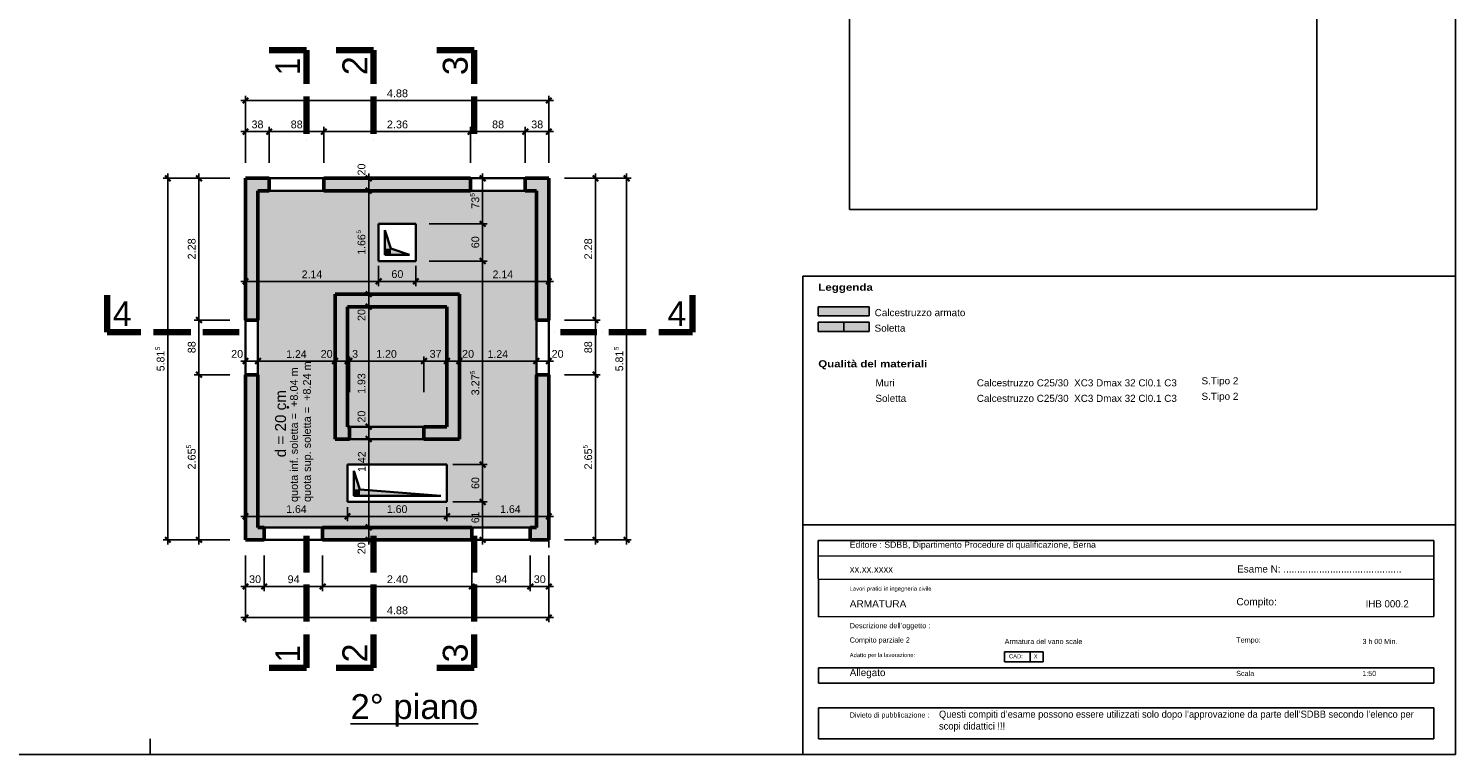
# Model space of a CAD drawing. Header units: centimetres. Extents: x 0 to 47094, y -23396 to 0.
# Tile 5 of 7: x 24093 to 47094, y -23396 to -11698. Entities that reach past the tile are written whole.
import ezdxf

# ---------------------------------------------------------------- set-up
doc = ezdxf.new("R2010")
doc.units = ezdxf.units.CM
doc.header["$XCLIPFRAME"] = 2
doc.linetypes.add('AUSGEZOGEN', pattern=[0])
for name, color, linetype, lineweight in [('Aussparungszeichen', 117, 'AUSGEZOGEN', 35), ('Beton Ansicht', 117, 'AUSGEZOGEN', 35), ('Decke', 117, 'AUSGEZOGEN', 35), ('Fensterleibung Beton', 117, 'AUSGEZOGEN', 50), ('Fensteroeffnung Beton', 117, 'AUSGEZOGEN', 35), ('Niveaus', 7, 'AUSGEZOGEN', 25), ('Standard', 7, 'AUSGEZOGEN', 13), ('STILFLAECHE_1', 7, 'AUSGEZOGEN', 25), ('Text Decke', 7, 'AUSGEZOGEN', 25), ('Unterzug', 117, 'AUSGEZOGEN', 35), ('Vermassung Decke', 7, 'AUSGEZOGEN', 25), ('Vermassung Schnitte', 7, 'AUSGEZOGEN', 25), ('Wand Beton bewehrt', 117, 'AUSGEZOGEN', 50)]:
    doc.layers.add(name, color=color, linetype=linetype, lineweight=lineweight)
doc.styles.add('ARIAL', font='arial.ttf')
picture_1 = doc.add_image_def('image1.bmp', size_in_pixel=(1106, 1159))

msp = doc.modelspace()

# ---------------------------------------------------------------- hatches: boundary and pattern name
at = {"layer": 'Aussparungszeichen', "linetype": 'AUSGEZOGEN', "lineweight": 35, "transparency": 33554687}
for points in [[(29835, -14945), (29835, -15245), (29935, -15245)], [(29935, -15245), (29835, -15245), (29835, -15346), (29935, -15346)], [(29935, -15245), (29935, -15346), (30236, -15346)], [(29334, -18825), (29334, -19126), (29434, -19126)], [(29434, -19126), (29334, -19126), (29334, -19226), (29434, -19226)], [(29434, -19126), (29434, -19226), (30737, -19226)]]:
    msp.add_hatch(color=7, dxfattribs=at).paths.add_polyline_path(points)
at = {"layer": 'Niveaus', "linetype": 'AUSGEZOGEN', "lineweight": 25, "transparency": 33554687}
h = msp.add_hatch(color=51, dxfattribs=at)
h.paths.add_polyline_path([(27791, -19737), (32280, -19737), (32280, -14311), (27791, -14311)])
h.paths.add_polyline_path([(29234, -18725), (30837, -18725), (30837, -19326), (29234, -19326)], flags=16)
h.paths.add_polyline_path([(29735, -14845), (30336, -14845), (30336, -15446), (29735, -15446)], flags=16)
h.paths.add_polyline_path([(31037, -15979), (31037, -18314), (29033, -18314), (29033, -15979)], flags=16)
at = {"layer": 'Niveaus', "linetype": 'AUSGEZOGEN', "lineweight": 25, "true_color": 0xfffff0, "transparency": 33554687}
msp.add_hatch(color=7, dxfattribs=at).paths.add_polyline_path([(29234, -18114), (30837, -18114), (30837, -16180), (29234, -16180)])
at = {"layer": 'Niveaus', "linetype": 'AUSGEZOGEN', "lineweight": 25, "transparency": 33554687}
msp.add_hatch(color=51, dxfattribs=at).paths.add_polyline_path([(29264, -18314), (30466, -18314), (30466, -18114), (29264, -18114)])
at = {"layer": 'STILFLAECHE_1', "linetype": 'AUSGEZOGEN', "lineweight": 25, "transparency": 33554687}
for color, points in [(91, [(36823, -16330), (37644, -16330), (37644, -16180), (36823, -16180)]), (51, [(37234, -16581), (37644, -16581), (37644, -16431), (37234, -16431)])]:
    msp.add_hatch(color=color, dxfattribs=at).paths.add_polyline_path(points)
at = {"layer": 'STILFLAECHE_1', "linetype": 'AUSGEZOGEN', "lineweight": 25, "true_color": 0xffff70, "transparency": 33554687}
msp.add_hatch(color=51, dxfattribs=at).paths.add_polyline_path([(36823, -16581), (37234, -16581), (37234, -16431), (36823, -16431)])
at = {"layer": 'Wand Beton bewehrt', "linetype": 'AUSGEZOGEN', "lineweight": 50, "transparency": 33554687}
h = msp.add_hatch(color=91, dxfattribs=at)
h.paths.add_polyline_path([(28853, -14311), (31218, -14311), (31218, -14111), (28853, -14111)])
h.paths.add_polyline_path([(32099, -14111), (32099, -14311), (32280, -14311), (32280, -14111)])
h.paths.add_polyline_path([(27590, -14311), (27971, -14311), (27971, -14111), (27590, -14111)])
h = msp.add_hatch(color=91, dxfattribs=at)
h.paths.add_polyline_path([(32480, -16395), (32480, -14111), (32280, -14111), (32280, -16395)])
h.paths.add_polyline_path([(32480, -17277), (32280, -17277), (32280, -18274), (32480, -18274)])
h = msp.add_hatch(color=91, dxfattribs=at)
h.paths.add_polyline_path([(27590, -14311), (27590, -16395), (27791, -16395), (27791, -14311)])
h.paths.add_polyline_path([(27791, -18207), (27791, -17277), (27590, -17277), (27590, -18207)])
for points in [[(29033, -16180), (31037, -16180), (31037, -15979), (29033, -15979)], [(29234, -18114), (29234, -16180), (29033, -16180), (29033, -18114)], [(29234, -18114), (29234, -16180), (29033, -16180), (29033, -18114)], [(30837, -16180), (30837, -18114), (31037, -18114), (31037, -16180)], [(27590, -18207), (27590, -19937), (27791, -19937), (27791, -18207)], [(32480, -19737), (32480, -18274), (32280, -18274), (32280, -19737)]]:
    msp.add_hatch(color=91, dxfattribs=at).paths.add_polyline_path(points)
h = msp.add_hatch(color=91, dxfattribs=at)
h.paths.add_polyline_path([(31037, -18114), (30466, -18114), (30466, -18314), (31037, -18314)])
h.paths.add_polyline_path([(29033, -18114), (29033, -18314), (29264, -18314), (29264, -18114)])
h = msp.add_hatch(color=91, dxfattribs=at)
h.paths.add_polyline_path([(28833, -19937), (31238, -19937), (31238, -19737), (28833, -19737)])
h.paths.add_polyline_path([(32180, -19937), (32480, -19937), (32480, -19737), (32180, -19737)])
h.paths.add_polyline_path([(27791, -19937), (27891, -19937), (27891, -19737), (27791, -19737)])

# ---------------------------------------------------------------- linework, layer by layer
at = {"layer": 'Aussparungszeichen', "color": 7, "linetype": 'AUSGEZOGEN', "lineweight": 35, "transparency": 33554687}
for p, q in [((29735, -14845), (29735, -15446)), ((30336, -14845), (29735, -14845)), ((29835, -14945), (29935, -15245)), ((29835, -15346), (29835, -14945)), ((30336, -15446), (30336, -14845)), ((30236, -15346), (29835, -15346)), ((29935, -15245), (30236, -15346)), ((29735, -15446), (30336, -15446)), ((29234, -18725), (29234, -19326)), ((30837, -18725), (29234, -18725)), ((29334, -18825), (29434, -19126)), ((29334, -19226), (29334, -18825)), ((30837, -19326), (30837, -18725)), ((30737, -19226), (29334, -19226)), ((29434, -19126), (30737, -19226)), ((29234, -19326), (30837, -19326))]:
    msp.add_line(p, q, dxfattribs=at)
at = {"layer": 'Beton Ansicht', "color": 7, "linetype": 'AUSGEZOGEN', "lineweight": 35, "transparency": 33554687}
for p, q in [((29735, -14845), (30336, -14845)), ((29735, -15446), (29735, -14845)), ((30336, -14845), (30336, -15446)), ((30336, -15446), (29735, -15446)), ((29234, -19326), (29234, -18725)), ((29234, -18725), (30837, -18725)), ((30837, -18725), (30837, -19326)), ((30837, -19326), (29234, -19326))]:
    msp.add_line(p, q, dxfattribs=at)
at = {"layer": 'Decke', "color": 7, "linetype": 'AUSGEZOGEN', "lineweight": 35, "transparency": 33554687}
for p, q in [((32480, -14111), (27590, -14111)), ((27590, -14111), (27590, -19937)), ((32480, -19937), (32480, -14111)), ((29735, -15446), (29735, -14845)), ((29735, -14845), (30336, -14845)), ((30336, -14845), (30336, -15446)), ((30336, -15446), (29735, -15446)), ((29234, -18114), (29234, -16180)), ((29234, -16180), (30837, -16180)), ((30837, -16180), (30837, -18114)), ((30837, -18114), (29234, -18114)), ((29234, -19326), (29234, -18725)), ((29234, -18725), (30837, -18725)), ((30837, -18725), (30837, -19326)), ((30837, -19326), (29234, -19326)), ((27590, -19937), (32480, -19937))]:
    msp.add_line(p, q, dxfattribs=at)
at = {"layer": 'Fensterleibung Beton', "color": 7, "linetype": 'AUSGEZOGEN', "lineweight": 50, "transparency": 33554687}
for p, q in [((27971, -14111), (27971, -14311)), ((28853, -14311), (28853, -14111)), ((31218, -14111), (31218, -14311)), ((32099, -14311), (32099, -14111)), ((27791, -16395), (27590, -16395)), ((32480, -16395), (32280, -16395)), ((27590, -17277), (27791, -17277)), ((32280, -17277), (32480, -17277))]:
    msp.add_line(p, q, dxfattribs=at)
at = {"layer": 'Fensteroeffnung Beton', "color": 7, "linetype": 'AUSGEZOGEN', "lineweight": 35, "transparency": 33554687}
for p, q in [((28853, -14111), (27971, -14111)), ((32099, -14111), (31218, -14111)), ((27971, -14311), (28853, -14311)), ((31218, -14311), (32099, -14311)), ((27590, -16395), (27590, -17277)), ((27791, -17277), (27791, -16395)), ((32280, -16395), (32280, -17277)), ((32480, -17277), (32480, -16395))]:
    msp.add_line(p, q, dxfattribs=at)
at = {"layer": 'Standard', "color": 7, "linetype": 'AUSGEZOGEN', "lineweight": 35, "transparency": 33554687}
for p, q in [((27971, -14111), (27971, -14111)), ((28853, -14111), (28853, -14111)), ((31218, -14111), (31218, -14111)), ((32099, -14111), (32099, -14111)), ((27971, -14311), (27971, -14311)), ((28853, -14311), (28853, -14311)), ((31218, -14311), (31218, -14311)), ((32099, -14311), (32099, -14311)), ((27590, -16395), (27590, -16395)), ((27791, -16395), (27791, -16395)), ((32280, -16395), (32280, -16395)), ((32480, -16395), (32480, -16395)), ((27590, -17277), (27590, -17277)), ((27791, -17277), (27791, -17277)), ((32280, -17277), (32280, -17277)), ((32480, -17277), (32480, -17277)), ((29264, -18114), (29264, -18114)), ((30466, -18114), (30466, -18114)), ((29264, -18314), (29264, -18314)), ((30466, -18314), (30466, -18314)), ((27891, -19737), (27891, -19737)), ((28833, -19737), (28833, -19737)), ((31238, -19737), (31238, -19737)), ((32180, -19737), (32180, -19737)), ((27891, -19937), (27891, -19937)), ((28833, -19937), (28833, -19937)), ((31238, -19937), (31238, -19937)), ((32180, -19937), (32180, -19937))]:
    msp.add_line(p, q, dxfattribs=at)
at = {"layer": 'Standard', "color": 7, "linetype": 'AUSGEZOGEN', "lineweight": -3, "transparency": 33554687}
for p, q in [((36573, -19697), (36573, -15689)), ((36573, -15689), (47094, -15689)), ((47094, -15689), (47094, -23396)), ((36823, -16330), (36823, -16180)), ((36823, -16180), (37644, -16180)), ((37644, -16330), (36823, -16330)), ((37644, -16180), (37644, -16330)), ((37644, -16431), (36823, -16431)), ((36823, -16431), (36823, -16581)), ((37234, -16431), (37234, -16581)), ((37644, -16581), (37644, -16431)), ((36823, -16581), (37644, -16581)), ((47094, -23396), (36573, -23396))]:
    msp.add_line(p, q, dxfattribs=at)
at = {"layer": 'Standard', "color": 7, "linetype": 'AUSGEZOGEN', "lineweight": 25, "transparency": 33554687}
for p, q in [((36573, -15689), (46844, -15689)), ((36573, -15689), (36573, -19697)), ((36573, -15689), (46844, -15689)), ((46844, -15689), (47094, -15689)), ((46844, -15689), (47094, -15689)), ((36573, -23396), (36573, -19697)), ((36573, -19697), (47094, -19697)), ((46743, -19948), (36823, -19948)), ((36823, -19948), (36824, -21177)), ((46743, -21175), (46743, -19948)), ((46743, -20198), (36824, -20200)), ((46743, -20574), (36824, -20575)), ((46743, -21175), (36824, -21177)), ((39827, -21742), (39827, -21902)), ((40238, -21742), (39827, -21742)), ((40238, -21742), (40447, -21742)), ((40447, -21742), (40447, -21902)), ((46744, -21998), (36824, -22000)), ((36824, -22000), (36824, -22250)), ((40238, -21902), (39827, -21902)), ((46743, -22248), (46743, -21998)), ((46743, -22248), (36824, -22250)), ((46744, -22643), (36824, -22645)), ((36824, -23146), (36824, -22645)), ((46744, -23144), (46744, -22643)), ((26052, -23396), (26052, -23146)), ((46744, -23144), (36824, -23146))]:
    msp.add_line(p, q, dxfattribs=at)
at = {"layer": 'Standard', "color": 7, "linetype": 'AUSGEZOGEN', "lineweight": 13, "transparency": 33554687}
msp.add_line((36573, -23396), (36573, -23146), dxfattribs=at)
at = {"layer": 'Standard', "color": 7, "linetype": 'AUSGEZOGEN', "lineweight": 18, "transparency": 33554687}
msp.add_line((36573, -23396), (36573, -23396), dxfattribs=at)
at = {"layer": 'Standard', "color": 7, "linetype": 'AUSGEZOGEN', "lineweight": 25, "transparency": 33554687}
msp.add_lwpolyline([(47094, -23396), (0, -23396), (0, 0), (47094, 0), (47094, -23396)], close=True, dxfattribs=at)
msp.add_lwpolyline([(40238, -21742), (40238, -21902), (40447, -21902)], dxfattribs=at)
at = {"layer": 'Text Decke', "color": 7, "linetype": 'AUSGEZOGEN', "lineweight": 100, "transparency": 33554687}
for p, q in [((28571, -12046), (27970, -12046)), ((28571, -12587), (28571, -12046)), ((29654, -12046), (29052, -12046)), ((29654, -12587), (29654, -12046)), ((31277, -12046), (30676, -12046)), ((31277, -12587), (31277, -12046)), ((28571, -12696), (28571, -12696)), ((28571, -12696), (28571, -12696)), ((28571, -12696), (28571, -12696)), ((28571, -13393), (28571, -12792)), ((29654, -12696), (29654, -12696)), ((29654, -12696), (29654, -12696)), ((29654, -12696), (29654, -12696)), ((29654, -13393), (29654, -12792)), ((31277, -12696), (31277, -12696)), ((31277, -12696), (31277, -12696)), ((31277, -12696), (31277, -12696)), ((31277, -13393), (31277, -12792)), ((28571, -13489), (28571, -13489)), ((28571, -13489), (28571, -13489)), ((28571, -13489), (28571, -13489)), ((29654, -13489), (29654, -13489)), ((29654, -13489), (29654, -13489)), ((29654, -13489), (29654, -13489)), ((31277, -13489), (31277, -13489)), ((31277, -13489), (31277, -13489)), ((31277, -13489), (31277, -13489)), ((25362, -16593), (25362, -15992)), ((34793, -16593), (34793, -15992)), ((25903, -16593), (25362, -16593)), ((26011, -16593), (26011, -16593)), ((26011, -16593), (26011, -16593)), ((26011, -16593), (26011, -16593)), ((26708, -16593), (26107, -16593)), ((26805, -16593), (26805, -16593)), ((26805, -16593), (26805, -16593)), ((26805, -16593), (26805, -16593)), ((27490, -16593), (26901, -16593)), ((27586, -16593), (27586, -16593)), ((27586, -16593), (27586, -16593)), ((27586, -16593), (27586, -16593)), ((32570, -16593), (32570, -16593)), ((32570, -16593), (32570, -16593)), ((32570, -16593), (32570, -16593)), ((32666, -16593), (33255, -16593)), ((33351, -16593), (33351, -16593)), ((33351, -16593), (33351, -16593)), ((33351, -16593), (33351, -16593)), ((33447, -16593), (34048, -16593)), ((34144, -16593), (34144, -16593)), ((34144, -16593), (34144, -16593)), ((34144, -16593), (34144, -16593)), ((34252, -16593), (34793, -16593)), ((28571, -19778), (28571, -19778)), ((28571, -19778), (28571, -19778)), ((28571, -19778), (28571, -19778)), ((29654, -19778), (29654, -19778)), ((29654, -19778), (29654, -19778)), ((29654, -19778), (29654, -19778)), ((31277, -19778), (31277, -19778)), ((31277, -19778), (31277, -19778)), ((31277, -19778), (31277, -19778)), ((28571, -19874), (28571, -20463)), ((29654, -19874), (29654, -20463)), ((31277, -19874), (31277, -20463)), ((28571, -20559), (28571, -20559)), ((28571, -20559), (28571, -20559)), ((28571, -20559), (28571, -20559)), ((28571, -20655), (28571, -21256)), ((29654, -20559), (29654, -20559)), ((29654, -20559), (29654, -20559)), ((29654, -20559), (29654, -20559)), ((29654, -20655), (29654, -21256)), ((31277, -20559), (31277, -20559)), ((31277, -20559), (31277, -20559)), ((31277, -20559), (31277, -20559)), ((31277, -20655), (31277, -21256)), ((28571, -21352), (28571, -21352)), ((28571, -21352), (28571, -21352)), ((28571, -21352), (28571, -21352)), ((29654, -21352), (29654, -21352)), ((29654, -21352), (29654, -21352)), ((29654, -21352), (29654, -21352)), ((31277, -21352), (31277, -21352)), ((31277, -21352), (31277, -21352)), ((31277, -21352), (31277, -21352)), ((28571, -21461), (28571, -22001)), ((29654, -21461), (29654, -22001)), ((31277, -21461), (31277, -22001)), ((28571, -22001), (27970, -22001)), ((29654, -22001), (29052, -22001)), ((31277, -22001), (30676, -22001))]:
    msp.add_line(p, q, dxfattribs=at)
at = {"layer": 'Unterzug', "color": 7, "linetype": 'AUSGEZOGEN', "lineweight": 35, "transparency": 33554687}
for p, q in [((30466, -18114), (29264, -18114)), ((29264, -18314), (30466, -18314)), ((28833, -19737), (27891, -19737)), ((32180, -19737), (31238, -19737)), ((27891, -19937), (28833, -19937)), ((31238, -19937), (32180, -19937))]:
    msp.add_line(p, q, dxfattribs=at)
at = {"layer": 'Vermassung Decke', "color": 7, "linetype": 'AUSGEZOGEN', "lineweight": 25, "transparency": 33554687}
for p, q in [((27590, -12858), (27515, -12858)), ((27590, -12858), (27590, -12783)), ((27590, -12858), (27590, -12933)), ((27590, -12858), (27590, -13359)), ((27590, -12858), (32480, -12858)), ((32480, -12858), (32480, -12783)), ((32480, -12858), (32480, -12933)), ((32480, -12858), (32480, -13359)), ((32480, -12858), (32555, -12858)), ((27590, -13359), (27590, -13284)), ((27971, -13359), (27971, -13284)), ((28853, -13359), (28853, -13284)), ((31218, -13359), (31218, -13284)), ((32099, -13359), (32099, -13284)), ((32480, -13359), (32480, -13284)), ((27590, -13359), (27515, -13359)), ((27590, -13359), (27590, -13434)), ((27590, -13359), (27590, -13860)), ((27590, -13359), (27971, -13359)), ((27971, -13359), (27971, -13434)), ((27971, -13359), (27971, -13860)), ((27971, -13359), (28853, -13359)), ((28853, -13359), (28853, -13434)), ((28853, -13359), (28853, -13860)), ((28853, -13359), (31218, -13359)), ((31218, -13359), (31218, -13434)), ((31218, -13359), (31218, -13860)), ((31218, -13359), (32099, -13359)), ((32099, -13359), (32099, -13434)), ((32099, -13359), (32099, -13860)), ((32099, -13359), (32480, -13359)), ((32480, -13359), (32480, -13434)), ((32480, -13359), (32480, -13860)), ((32480, -13359), (32555, -13359)), ((26338, -14111), (26263, -14111)), ((26338, -14111), (26338, -14035)), ((26338, -14111), (26413, -14111)), ((26338, -14111), (26839, -14111)), ((26839, -14111), (26764, -14111)), ((26839, -14111), (26839, -14035)), ((26839, -14111), (26914, -14111)), ((26839, -14111), (27340, -14111)), ((26839, -16395), (26839, -14111)), ((29577, -14111), (29502, -14111)), ((29577, -14111), (29577, -14035)), ((29577, -14111), (29652, -14111)), ((29577, -14111), (30078, -14111)), ((29577, -14311), (29577, -14111)), ((31411, -14111), (31336, -14111)), ((31411, -14111), (31411, -14035)), ((31411, -14111), (31487, -14111)), ((31411, -14111), (31411, -14111)), ((31411, -14845), (31411, -14111)), ((33232, -14111), (32731, -14111)), ((33232, -14111), (33157, -14111)), ((33232, -14111), (33232, -14035)), ((33232, -14111), (33307, -14111)), ((33232, -16395), (33232, -14111)), ((33733, -14111), (33232, -14111)), ((33733, -14111), (33658, -14111)), ((33733, -14111), (33733, -14035)), ((33733, -14111), (33808, -14111)), ((29577, -14311), (29502, -14311)), ((29577, -14311), (29652, -14311)), ((29577, -14311), (30078, -14311)), ((29577, -15979), (29577, -14311)), ((31411, -14845), (31336, -14845)), ((31411, -14845), (31487, -14845)), ((31411, -15446), (31411, -14845)), ((31411, -15446), (31336, -15446)), ((31411, -15446), (31487, -15446)), ((31411, -18725), (31411, -15446)), ((27590, -15772), (27515, -15772)), ((27590, -15772), (27590, -15697)), ((27590, -15772), (27590, -15847)), ((27590, -15772), (27590, -15772)), ((27590, -15772), (29735, -15772)), ((29735, -15772), (29735, -15697)), ((29735, -15772), (29735, -15847)), ((29735, -15772), (30336, -15772)), ((30336, -15772), (30336, -15697)), ((30336, -15772), (30336, -15847)), ((30336, -15772), (32480, -15772)), ((32480, -15772), (32480, -15697)), ((32480, -15772), (32480, -15847)), ((32480, -15772), (32480, -15772)), ((32480, -15772), (32555, -15772)), ((29577, -15979), (29502, -15979)), ((29577, -15979), (29652, -15979)), ((29577, -15979), (30078, -15979)), ((29577, -16180), (29577, -15979)), ((29577, -16180), (29502, -16180)), ((29577, -16180), (29652, -16180)), ((29577, -16180), (30078, -16180)), ((29577, -18114), (29577, -16180)), ((26839, -16395), (26764, -16395)), ((26839, -16395), (26914, -16395)), ((26839, -16395), (27340, -16395)), ((26839, -17277), (26839, -16395)), ((33232, -16395), (33157, -16395)), ((33232, -16395), (33307, -16395)), ((33232, -17277), (33232, -16395)), ((27590, -17057), (27590, -16982)), ((27791, -17057), (27791, -16982)), ((29033, -17057), (29033, -16982)), ((29234, -17057), (29234, -16982)), ((29264, -17057), (29264, -16982)), ((30466, -17057), (30466, -16982)), ((30837, -17057), (30837, -16982)), ((31037, -17057), (31037, -16982)), ((32280, -17057), (32280, -16982)), ((32480, -17057), (32480, -16982)), ((27590, -17057), (27515, -17057)), ((27590, -17057), (27590, -17132)), ((27590, -17057), (27590, -17558)), ((27590, -17057), (27791, -17057)), ((27791, -17057), (27791, -17132)), ((27791, -17057), (27791, -17558)), ((27791, -17057), (29033, -17057)), ((29033, -17057), (29033, -17132)), ((29033, -17057), (29033, -17558)), ((29033, -17057), (29234, -17057)), ((29234, -17057), (29234, -17132)), ((29234, -17057), (29234, -17558)), ((29234, -17057), (29264, -17057)), ((29264, -17057), (29264, -17132)), ((29264, -17057), (29264, -17558)), ((29264, -17057), (30466, -17057)), ((30466, -17057), (30466, -17132)), ((30466, -17057), (30466, -17558)), ((30466, -17057), (30837, -17057)), ((30837, -17057), (30837, -17132)), ((30837, -17057), (30837, -17558)), ((30837, -17057), (31037, -17057)), ((31037, -17057), (31037, -17132)), ((31037, -17057), (31037, -17558)), ((31037, -17057), (32280, -17057)), ((32280, -17057), (32280, -17132)), ((32280, -17057), (32280, -17558)), ((32280, -17057), (32480, -17057)), ((32480, -17057), (32480, -17132)), ((32480, -17057), (32480, -17558)), ((32480, -17057), (32555, -17057)), ((26839, -17277), (26764, -17277)), ((26839, -17277), (26914, -17277)), ((26839, -17277), (27340, -17277)), ((33232, -17277), (33157, -17277)), ((33232, -17277), (33307, -17277)), ((29577, -18114), (29502, -18114)), ((29577, -18114), (29652, -18114)), ((29577, -18114), (30078, -18114)), ((29577, -18314), (29577, -18114)), ((29577, -18314), (29502, -18314)), ((29577, -18314), (29652, -18314)), ((29577, -18314), (30078, -18314)), ((29577, -19737), (29577, -18314)), ((31411, -18725), (31336, -18725)), ((31411, -18725), (31487, -18725)), ((31411, -19326), (31411, -18725)), ((27590, -19559), (27590, -19058)), ((27590, -19559), (27590, -19484)), ((29234, -19559), (29234, -19484)), ((30837, -19559), (30837, -19484)), ((31411, -19326), (31336, -19326)), ((31411, -19326), (31487, -19326)), ((32480, -19559), (32480, -19484)), ((27590, -19559), (27515, -19559)), ((27590, -19559), (27590, -19635)), ((27590, -19559), (29234, -19559)), ((29234, -19559), (29234, -19635)), ((29234, -19559), (30837, -19559)), ((29577, -19737), (29502, -19737)), ((29577, -19737), (29652, -19737)), ((29577, -19937), (29577, -19737)), ((30837, -19559), (30837, -19635)), ((30837, -19559), (32480, -19559)), ((32480, -19559), (32480, -19635)), ((32480, -19559), (32480, -20060)), ((32480, -19559), (32555, -19559)), ((26338, -19937), (26263, -19937)), ((26338, -19937), (26413, -19937)), ((26338, -19937), (26839, -19937)), ((26338, -19937), (26338, -20012)), ((26839, -19937), (26764, -19937)), ((26839, -19937), (26914, -19937)), ((26839, -19937), (27340, -19937)), ((26839, -19937), (26839, -20012)), ((29577, -19937), (29502, -19937)), ((29577, -19937), (29652, -19937)), ((29577, -19937), (29577, -20012)), ((31411, -19937), (31336, -19937)), ((31411, -19937), (31487, -19937)), ((31411, -19937), (31411, -19937)), ((31411, -19937), (31411, -20012)), ((33232, -19937), (32731, -19937)), ((33232, -19937), (33157, -19937)), ((33232, -19937), (33307, -19937)), ((33232, -19937), (33232, -20012)), ((33733, -19937), (33232, -19937)), ((33733, -19937), (33658, -19937)), ((33733, -19937), (33808, -19937)), ((33733, -19937), (33733, -20012)), ((27590, -20689), (27590, -20188)), ((32480, -20689), (32480, -20188)), ((27590, -20689), (27515, -20689)), ((27590, -20689), (27590, -20614)), ((27590, -21190), (27590, -20689)), ((27590, -20689), (27590, -20764)), ((27590, -20689), (27891, -20689)), ((27891, -20689), (27891, -20614)), ((27891, -20689), (27891, -20764)), ((27891, -20689), (28833, -20689)), ((28833, -20689), (28833, -20614)), ((28833, -20689), (28833, -20764)), ((28833, -20689), (31238, -20689)), ((31238, -20689), (31238, -20614)), ((31238, -20689), (31238, -20764)), ((31238, -20689), (32180, -20689)), ((32180, -20689), (32180, -20614)), ((32180, -20689), (32180, -20764)), ((32180, -20689), (32480, -20689)), ((32480, -20689), (32480, -20614)), ((32480, -21190), (32480, -20689)), ((32480, -20689), (32480, -20764)), ((32480, -20689), (32555, -20689)), ((27590, -21190), (27590, -21115)), ((32480, -21190), (32480, -21115)), ((27590, -21190), (27515, -21190)), ((27590, -21190), (27590, -21265)), ((27590, -21190), (32480, -21190)), ((32480, -21190), (32480, -21265)), ((32480, -21190), (32555, -21190))]:
    msp.add_line(p, q, dxfattribs=at)
at = {"layer": 'Vermassung Decke', "color": 7, "linetype": 'AUSGEZOGEN', "lineweight": 35, "transparency": 33554687}
for p, q in [((27545, -12903), (27635, -12813)), ((32435, -12903), (32525, -12813)), ((27545, -13404), (27635, -13314)), ((27926, -13404), (28016, -13314)), ((28808, -13404), (28898, -13314)), ((31173, -13404), (31263, -13314)), ((32054, -13404), (32144, -13314)), ((32435, -13404), (32525, -13314)), ((26383, -14156), (26293, -14066)), ((26884, -14156), (26794, -14066)), ((29622, -14156), (29532, -14066)), ((31457, -14156), (31366, -14066)), ((33277, -14156), (33187, -14066)), ((33778, -14156), (33688, -14066)), ((29622, -14356), (29532, -14266)), ((31457, -14890), (31366, -14800)), ((31457, -15491), (31366, -15401)), ((27545, -15817), (27635, -15727)), ((29690, -15817), (29780, -15727)), ((30291, -15817), (30381, -15727)), ((32435, -15817), (32525, -15727)), ((29622, -16024), (29532, -15934)), ((29622, -16225), (29532, -16135)), ((26884, -16440), (26794, -16350)), ((33277, -16440), (33187, -16350)), ((27545, -17102), (27635, -17012)), ((27746, -17102), (27836, -17012)), ((28988, -17102), (29078, -17012)), ((29189, -17102), (29279, -17012)), ((29219, -17102), (29309, -17012)), ((30421, -17102), (30511, -17012)), ((30792, -17102), (30882, -17012)), ((30992, -17102), (31082, -17012)), ((32235, -17102), (32325, -17012)), ((32435, -17102), (32525, -17012)), ((26884, -17322), (26794, -17232)), ((33277, -17322), (33187, -17232)), ((29622, -18159), (29532, -18069)), ((29622, -18359), (29532, -18269)), ((31457, -18770), (31366, -18680)), ((31457, -19371), (31366, -19281)), ((27545, -19605), (27635, -19514)), ((29189, -19605), (29279, -19514)), ((30792, -19605), (30882, -19514)), ((32435, -19605), (32525, -19514)), ((29622, -19782), (29532, -19692)), ((26383, -19982), (26293, -19892)), ((26884, -19982), (26794, -19892)), ((29622, -19982), (29532, -19892)), ((31457, -19982), (31366, -19892)), ((33277, -19982), (33187, -19892)), ((33778, -19982), (33688, -19892)), ((27545, -20734), (27635, -20644)), ((27846, -20734), (27936, -20644)), ((28788, -20734), (28878, -20644)), ((31193, -20734), (31283, -20644)), ((32134, -20734), (32225, -20644)), ((32435, -20734), (32525, -20644)), ((27545, -21235), (27635, -21145)), ((32435, -21235), (32525, -21145))]:
    msp.add_line(p, q, dxfattribs=at)
at = {"layer": 'Vermassung Decke', "color": 7, "linetype": 'AUSGEZOGEN', "lineweight": 25, "transparency": 33554687}
for points in [[(26338, -19937), (26338, -17230), (26338, -17230), (26338, -14111)], [(33733, -19937), (33733, -17160), (33733, -17160), (33733, -14111)], [(31411, -14845), (31373, -14845), (31373, -14845), (30550, -14845)], [(29735, -15772), (29735, -15740), (29735, -15740), (29735, -15740), (29735, -15740), (29735, -15521)], [(30336, -15772), (30336, -15740), (30336, -15740), (30336, -15521)], [(31411, -15446), (31380, -15446), (31380, -15446), (31374, -15446), (31374, -15446), (30550, -15446)], [(33232, -16395), (33198, -16395), (33198, -16395), (32731, -16395)], [(26839, -19937), (26839, -18804), (26839, -18804), (26839, -17277)], [(33232, -17277), (33199, -17277), (33199, -17277), (33196, -17277), (33196, -17277), (32731, -17277)], [(33232, -19937), (33232, -18737), (33232, -18737), (33232, -17277)], [(31411, -18725), (31380, -18725), (31380, -18725), (31379, -18725), (31379, -18725), (31377, -18725), (31377, -18725), (30930, -18725)], [(29234, -19559), (29234, -19528), (29234, -19528), (29234, -19528), (29234, -19528), (29234, -19409)], [(30837, -19559), (30837, -19528), (30837, -19528), (30837, -19409)], [(31411, -19326), (31380, -19326), (31380, -19326), (31380, -19326), (31380, -19326), (31380, -19326), (31380, -19326), (31379, -19326), (31379, -19326), (30930, -19326)], [(31411, -19937), (31411, -19658), (31411, -19658), (31411, -19326)], [(29577, -19737), (29889, -19737), (29889, -19737), (30078, -19737)], [(29577, -19937), (29736, -19937), (29736, -19937), (30078, -19937)], [(27891, -20689), (27891, -20657), (27891, -20657), (27891, -20657), (27891, -20657), (27891, -20657), (27891, -20657), (27891, -20657), (27891, -20657), (27891, -20373), (27891, -20373), (27891, -20188)], [(28833, -20689), (28833, -20657), (28833, -20657), (28833, -20657), (28833, -20657), (28833, -20657), (28833, -20657), (28833, -20188)], [(31238, -20689), (31238, -20657), (31238, -20657), (31238, -20657), (31238, -20657), (31238, -20188)], [(32180, -20689), (32180, -20657), (32180, -20657), (32180, -20188)]]:
    msp.add_lwpolyline(points, dxfattribs=at)
for radius in [10, 10, 8.02, 8.02]:
    msp.add_circle((28272, -17801), radius, dxfattribs=at)
at = {"layer": 'Wand Beton bewehrt', "color": 7, "linetype": 'AUSGEZOGEN', "lineweight": 50, "transparency": 33554687}
for p, q in [((27971, -14111), (27590, -14111)), ((27590, -14111), (27590, -14311)), ((31218, -14111), (28853, -14111)), ((32280, -14111), (32099, -14111)), ((32480, -14111), (32280, -14111)), ((32480, -16395), (32480, -14111)), ((27590, -14311), (27590, -16395)), ((27791, -16395), (27791, -14311)), ((27791, -14311), (27971, -14311)), ((28853, -14311), (31218, -14311)), ((32099, -14311), (32280, -14311)), ((32280, -14311), (32280, -16395)), ((31037, -15979), (29033, -15979)), ((29033, -15979), (29033, -16180)), ((31037, -16180), (31037, -15979)), ((29033, -16180), (29033, -18114)), ((29234, -16180), (30837, -16180)), ((29234, -18114), (29234, -16180)), ((30837, -16180), (30837, -18114)), ((31037, -18114), (31037, -16180)), ((27590, -17277), (27590, -18207)), ((27791, -18207), (27791, -17277)), ((32280, -17277), (32280, -18274)), ((32480, -18274), (32480, -17277)), ((29033, -18114), (29033, -18314)), ((29264, -18114), (29234, -18114)), ((29264, -18114), (29264, -18314)), ((30466, -18314), (30466, -18114)), ((30837, -18114), (30466, -18114)), ((31037, -18314), (31037, -18114)), ((27590, -18207), (27590, -19937)), ((27791, -19737), (27791, -18207)), ((29033, -18314), (29264, -18314)), ((30466, -18314), (31037, -18314)), ((32280, -18274), (32280, -19737)), ((32480, -19737), (32480, -18274)), ((27891, -19737), (27791, -19737)), ((27891, -19737), (27891, -19937)), ((28833, -19937), (28833, -19737)), ((31238, -19737), (28833, -19737)), ((31238, -19737), (31238, -19937)), ((32180, -19937), (32180, -19737)), ((32280, -19737), (32180, -19737)), ((32480, -19937), (32480, -19737)), ((27590, -19937), (27791, -19937)), ((27791, -19937), (27891, -19937)), ((28833, -19937), (31238, -19937)), ((32180, -19937), (32480, -19937))]:
    msp.add_line(p, q, dxfattribs=at)

# ---------------------------------------------------------------- texts
at = {"layer": 'Standard', "color": 7, "transparency": 33554687, "style": 'ARIAL'}
for s, p in [('Calcestruzzo armato', (37732, -16333)), ('Soletta', (37731, -16583))]:
    msp.add_text(s, height=114.1, dxfattribs=at).set_placement(p)
at = {"layer": 'Standard', "color": 7, "linetype": 'AUSGEZOGEN', "lineweight": -3, "transparency": 33554687, "char_height": 114.1, "attachment_point": 7, "style": 'ARIAL'}
for s, insert, width in [('{\\fArial|b1|i0|c162|p34;\\W1.17;Leggenda}', (36823, -15959), 1596.92), ('{\\fArial|b1|i0|c162|p34;\\W1.16;Qualità del materiali}', (36823, -17190), 3928.83), ('Muri', (37744, -17466), 561.81), ('Calcestruzzo C25/30  XC3 Dmax 32 Cl0.1 C3', (39379, -17466), 3363.43), ('S.Tipo 2', (43001, -17466), 606.18), ('Soletta', (37744, -17716), 508.76), ('Calcestruzzo C25/30  XC3 Dmax 32 Cl0.1 C3', (39379, -17716), 3340.63), ('S.Tipo 2', (43001, -17716), 606.18)]:
    msp.add_mtext(s, dxfattribs=dict(at, insert=insert, width=width))
at = {"layer": 'Standard', "color": 7, "linetype": 'AUSGEZOGEN', "lineweight": 25, "transparency": 33554687, "attachment_point": 7, "style": 'ARIAL'}
for s, insert, char_height, width in [('Editore : SDBB, Dipartimento Procedure di qualificazione, Berna', (37330, -20096), 99.81, 4485.83), ('{\\W0.96;xx.xx.xxxx}', (37330, -20466), 114.1, 836.14), ('Esame N: ...........................................', (43575, -20466), 114.1, 2846.23), ('Lavori pratici in ingegneria civile', (37330, -20777), 66.54, 1707.26), ('ARMATURA', (37330, -21028), 116.4, 1134), ('Compito:', (43563, -21028), 116.4, 709.23), ('{\\W0.96; IHB 000.2}', (45603, -21028), 116.45, 808.84), ('Descrizione dell’oggetto :', (37330, -21387), 83.18, 1683.01), ('Compito parziale 2', (37330, -21618), 83.18, 1027.46), ('Armatura del vano scale', (39827, -21618), 83.18, 1346.23), ('Tempo: ', (43560, -21618), 83.2, 299.63), ('{\\W0.98;3 h 00 Min.}', (45596, -21618), 83.18, 609.6), ('Adatto per la lavorazione:', (37330, -21848), 66.54, 1097.52), ('\\W1.00;CAD:', (39898, -21848), 66.54, 255.3), ('\\W0.98;X', (40297, -21848), 66.5, 93.86), ('{\\W0.98;Allegato}', (37330, -22169), 116.45, 1522.86), ('Scala', (43559, -22133), 83.2, 726.17), ('\\W0.94;1:50', (45594, -22133), 83.18, 258.34), ('\\A1;\\pxqc;{\\L2° piano}', (28088, -22946), 400.8, 4449.52), ('Divieto di pubblicazione :', (37330, -22827), 83.18, 1460.47), ('{\\W0.94;Questi compiti d’esame possono essere utilizzati solo dopo l’approvazione da parte dell’SDBB secondo l’elenco per scopi didattici !!!}', (38769, -23029), 114.097, 7797.98)]:
    msp.add_mtext(s, dxfattribs=dict(at, insert=insert, char_height=char_height, width=width))
at = {"layer": 'Text Decke', "color": 7, "linetype": 'AUSGEZOGEN', "lineweight": 100, "transparency": 33554687, "char_height": 400.8, "attachment_point": 7, "rotation": 90, "style": 'ARIAL'}
for s, insert, width in [('\\W0.98;2', (29553, -12449), 508.07), ('\\W0.98;3', (31177, -12449), 508.07), ('\\W0.89;1', (28471, -12449), 490.61), ('\\W0.89;1', (28471, -21913), 490.61), ('\\W0.98;2', (29553, -21913), 508.07), ('\\W0.98;3', (31177, -21913), 508.07)]:
    msp.add_mtext(s, dxfattribs=dict(at, insert=insert, width=width))
at = {"layer": 'Text Decke', "color": 7, "linetype": 'AUSGEZOGEN', "lineweight": 100, "transparency": 33554687, "char_height": 400.8, "width": 508.07, "attachment_point": 7, "style": 'ARIAL'}
for insert in [(25451, -16493), (34391, -16493)]:
    msp.add_mtext('\\W0.98;4', dxfattribs=dict(at, insert=insert))
at = {"layer": 'Vermassung Decke', "color": 7, "linetype": 'AUSGEZOGEN', "lineweight": 25, "transparency": 33554687, "attachment_point": 7, "style": 'ARIAL'}
for s, insert, char_height, width in [('\\W1.00;4.88', (29869, -12806), 125.25, 402.76), ('\\W0.99;38', (27687, -13307), 125.2, 256.64), ('\\W0.99;88', (28319, -13307), 125.2, 256.64), ('\\W1.00;2.36', (29869, -13307), 125.25, 402.75), ('\\W0.99;88', (31565, -13307), 125.2, 256.64), ('\\W0.99;38', (32196, -13307), 125.2, 256.64), ('\\W0.97;2.14', (28496, -15722), 125.25, 401.05), ('\\W0.99;60', (29942, -15719), 125.2, 256.64), ('\\W0.97;2.14', (31573, -15722), 125.25, 401.04), ('\\W0.99;20', (27359, -17005), 125.2, 256.64), ('\\W0.97;1.24', (28246, -17007), 125.25, 401.05), ('\\W0.99;20', (28802, -17005), 125.2, 256.64), ('\\W0.98;3', (29309, -17005), 125.2, 158.77), ('\\W0.97;1.20', (29699, -17005), 125.25, 401.04), ('\\W0.99;37', (30558, -17005), 125.2, 256.64), ('\\W0.99;20', (31082, -17005), 125.2, 256.64), ('\\W0.97;1.24', (31492, -17007), 125.25, 401.05), ('\\W0.99;20', (32525, -17005), 125.2, 256.64), ('\\W0.97;1.64', (28246, -19507), 125.25, 401.05), ('\\W0.97;1.60', (29869, -19507), 125.25, 401.05), ('\\W0.97;1.64', (31695, -19507), 125.25, 401.04), ('\\W0.99;30', (27648, -20636), 125.2, 256.64), ('\\W0.99;94', (28269, -20637), 125.2, 256.64), ('\\W1.00;2.40', (29869, -20637), 125.25, 402.76), ('\\W0.99;94', (31616, -20637), 125.2, 256.64), ('\\W0.99;30', (32237, -20636), 125.2, 256.64), ('\\W1.00;4.88', (29869, -21138), 125.25, 402.76)]:
    msp.add_mtext(s, dxfattribs=dict(at, insert=insert, char_height=char_height, width=width))
at = {"layer": 'Vermassung Decke', "color": 7, "linetype": 'AUSGEZOGEN', "lineweight": 25, "transparency": 33554687, "attachment_point": 7, "rotation": 90, "style": 'ARIAL'}
for s, insert, char_height, width in [('\\W0.99;20', (29524, -14066), 125.2, 256.64), ('\\W0.98;5', (31286, -14407), 75.1, 95.26), ('\\W0.99;73', (31359, -14602), 125.2, 256.64), ('\\W1.00;2.28', (26787, -15419), 125.25, 402.76), ('\\W0.98;5', (29451, -15002), 75.1, 95.26), ('\\W0.97;1.66', (29524, -15343), 125.25, 401.04), ('\\W0.99;60', (31359, -15238), 125.2, 256.64), ('\\W1.00;2.28', (33179, -15419), 125.25, 402.76), ('\\W0.99;20', (29524, -16411), 125.2, 256.64), ('\\W0.99;88', (26787, -16930), 125.2, 256.64), ('\\W0.99;88', (33179, -16930), 125.2, 256.64), ('\\W0.98;5', (26213, -16881), 75.1, 95.26), ('\\W0.97;5.81', (26286, -17221), 125.25, 401.05), ('\\W0.98;5', (33607, -16881), 75.1, 95.26), ('\\W0.97;5.81', (33680, -17221), 125.25, 401.05), ('quota inf. soletta =  +8.04 m', (28472, -19328), 125.25, 2221.22), ('quota sup. soletta =  +8.24 m', (28681, -19328), 125.25, 2566.53), ('\\W0.98;5', (31286, -17269), 75.1, 95.26), ('\\W0.97;1.93', (29524, -17584), 125.25, 401.05), ('\\W1.00;3.27', (31359, -17610), 125.25, 402.75), ('\\W1.00;d = 20 cm', (28245, -18607), 175.35, 1169.83), ('\\W0.99;20', (29524, -18048), 125.2, 256.64), ('\\W0.98;5', (26714, -18464), 75.1, 95.26), ('\\W1.00;2.65', (26787, -18804), 125.25, 402.75), ('\\W0.97;1.42', (29527, -18843), 125.25, 401.04), ('\\W0.98;5', (33106, -18464), 75.1, 95.26), ('\\W1.00;2.65', (33179, -18804), 125.25, 402.75), ('\\W0.99;60', (31359, -19119), 125.2, 256.64), ('\\W0.94;61', (31359, -19668), 125.2, 253.73), ('\\W0.99;20', (29524, -20169), 125.2, 256.64)]:
    msp.add_mtext(s, dxfattribs=dict(at, insert=insert, char_height=char_height, width=width))

# ---------------------------------------------------------------- pictures from other files: only their frames are drawn
at = {"layer": 'Vermassung Schnitte', "transparency": 33554687}
image = msp.add_image(picture_1, insert=(37324, -14614), size_in_units=(7538, 7900), dxfattribs=at)
image.set_boundary_path([(1105.5, 1158.5), (1105.5, -0.5), (-0.5, -0.5), (-0.5, 1158.5), (1105.5, 1158.5)])

doc.saveas('drawing.dxf')
